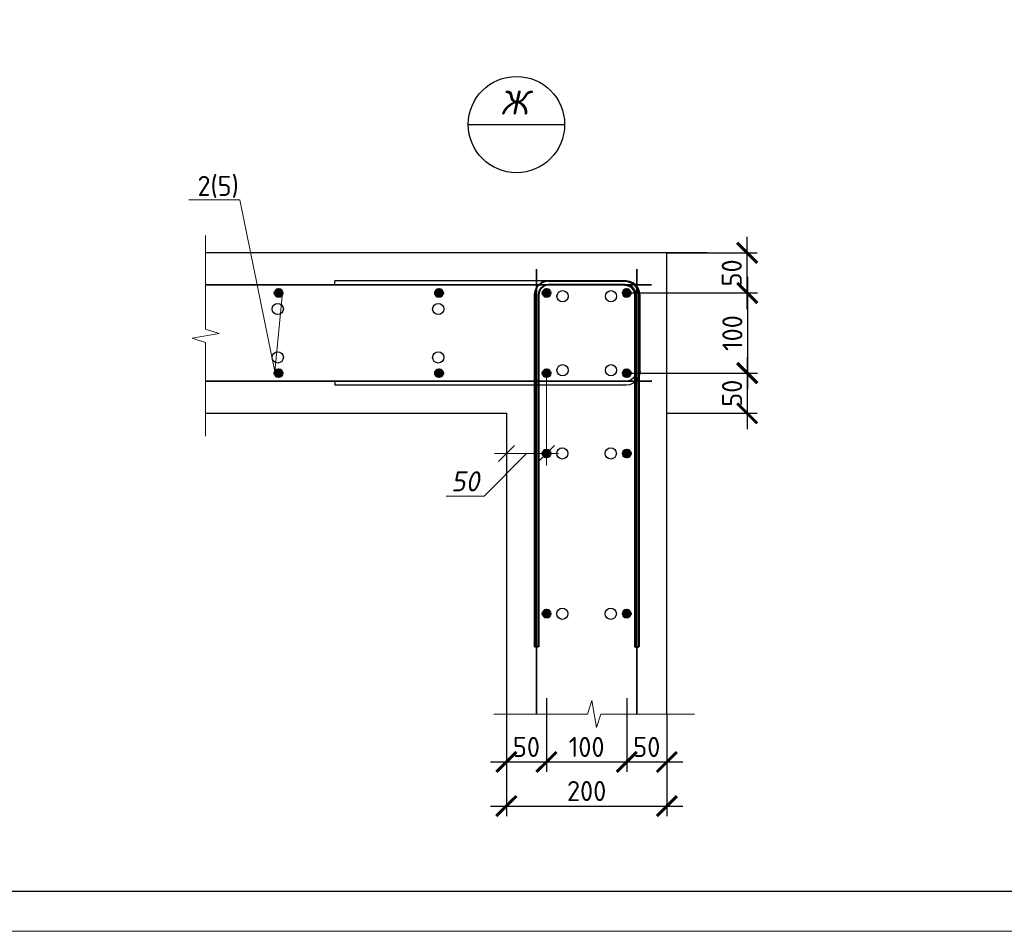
# Model space of a CAD drawing. Header units: millimetres. Extents: x 376598 to 1249954, y -318491 to -22134.
# Tile 34 of 256: x 469109 to 481380, y -168790 to -157424. Entities that reach past the tile are written whole.
import ezdxf
from ezdxf import colors
from ezdxf.entities.mleader import LeaderData, LeaderLine
from ezdxf.enums import TextEntityAlignment as Align
from ezdxf.math import Vec2, Vec3

# ---------------------------------------------------------------- set-up
doc = ezdxf.new("R2010")
doc.units = ezdxf.units.MM
doc.linetypes.add('ACAD_ISO02W100', pattern=[15, 12, -3])
for name, color, linetype, lineweight in [('0.35 ___', 243, 'Continuous', 35), ('0.4 ___', 121, 'Continuous', 40), ('Арм_хомуты', 133, 'Continuous', 18), ('Арматура', 152, 'Continuous', 40), ('Выноски', 20, 'Continuous', 20), ('подоснова', 151, 'Continuous', 5), ('РАЗМЕРЫ', 1, 'Continuous', 9), ('Текст', 7, 'Continuous', 25), ('ТОНКИЕ', 7, 'Continuous', 9)]:
    doc.layers.add(name, color=color, linetype=linetype, lineweight=lineweight)
doc.layers.add('пунктир', color=4, linetype='ACAD_ISO02W100')
doc.layers.add('ТОЛСТЫЕ_ОСНОВНЫЕ', color=6, linetype='Continuous')
doc.styles.add('GOST 2.304', font='CS_Gost2304.shx')
doc.styles.add('GOST-2.304_Type-B', font='GOST_Common.ttf')
doc.styles.add('ГОСТ 2.304', font='GOST_Common.ttf')
doc.styles.add('Украинский', font='isocpeur.ttf', dxfattribs={"oblique": 12})
doc.dimstyles.new('10', dxfattribs={"dimscale": 0, "dimtxt": 250, "dimasz": 200, "dimexe": 150, "dimexo": 0, "dimgap": 60, "dimtad": 1, "dimdec": 0, "dimlfac": 0.1, "dimrnd": 1, "dimzin": 0, "dimdsep": 46, "dimtxsty": 'ГОСТ 2.304', "dimblk": 'OBLIQUE', "dimcen": 0.09, "dimdle": 150, "dimadec": 0, "dimazin": 0, "dimtfac": 1, "dimtdec": 0, "dimtmove": 1, "dimatfit": 2, "dimfxl": 1, "dimtzin": 0, "dimlwd": 0, "dimlwe": 0, "dimarcsym": 0})
doc.dimstyles.new('СПДС', dxfattribs={"dimscale": 100, "dimtxt": 2.5, "dimasz": 2.5, "dimexe": 1.25, "dimexo": 0, "dimtad": 1, "dimdec": 0, "dimtxsty": 'GOST-2.304_Type-B', "dimblk": 'ARCHTICK', "dimcen": 2.5, "dimdle": 2, "dimadec": 0, "dimazin": 2, "dimtfac": 0.75, "dimtdec": 0, "dimtmove": 1, "dimatfit": 3, "dimfxl": 1, "dimtolj": 1, "dimarcsym": 1})

# ---------------------------------------------------------------- blocks, each defined once
blk = doc.blocks.new('*U58')
at = {"layer": 'ТОЛСТЫЕ_ОСНОВНЫЕ', "color": 6}
blk.add_lwpolyline([(20, 5), (1256, 5), (1256, 589), (20, 589)], close=True, dxfattribs=at)
at = {"layer": 'ТОНКИЕ'}
blk.add_lwpolyline([(0, 0), (1261, 0), (1261, 594), (0, 594)], close=True, dxfattribs=at)
blk = doc.blocks.new('_ArchTick')
at = {"color": 0, "linetype": 'ByBlock', "const_width": 0.15}
blk.add_lwpolyline([(-0.5, -0.5), (0.5, 0.5)], dxfattribs=at)
blk = doc.blocks.new('*D994')
at = {"layer": 'DEFPOINTS', "color": 0, "lineweight": 0, "transparency": 16777216}
for p in [(476675, -160831), (476725, -161831), (478179, -161831)]:
    blk.add_point(p, dxfattribs=at)
at = {"layer": 'РАЗМЕРЫ', "color": 0, "lineweight": -2, "transparency": 16777216}
for p, q in [((478179, -160631), (478179, -162031)), ((476675, -160831), (478304, -160831)), ((476725, -161831), (478304, -161831))]:
    blk.add_line(p, q, dxfattribs=at)
at = {"layer": 'РАЗМЕРЫ', "color": 0, "lineweight": -2, "transparency": 16777216, "xscale": 250, "yscale": 250, "zscale": 250}
for p, rotation in [((478179, -160831), 90), ((478179, -161831), 270)]:
    blk.add_blockref('_ArchTick', p, dxfattribs=dict(at, rotation=rotation))
at = {"layer": 'РАЗМЕРЫ', "color": 0, "lineweight": 0, "transparency": 16777216, "insert": (477992, -161331), "char_height": 250, "attachment_point": 5, "rotation": 90, "style": 'GOST-2.304_Type-B'}
blk.add_mtext('\\A1;100', dxfattribs=at)
blk = doc.blocks.new('*D995')
at = {"layer": 'DEFPOINTS', "color": 0, "lineweight": 0, "transparency": 16777216}
for p in [(477175, -160331), (478175, -160331), (476725, -160831)]:
    blk.add_point(p, dxfattribs=at)
at = {"layer": 'РАЗМЕРЫ', "color": 0, "lineweight": -2, "transparency": 16777216}
for p, q in [((478175, -161031), (478175, -160131)), ((477175, -160331), (478300, -160331)), ((476725, -160831), (478300, -160831))]:
    blk.add_line(p, q, dxfattribs=at)
at = {"layer": 'РАЗМЕРЫ', "color": 0, "lineweight": -2, "transparency": 16777216, "xscale": 250, "yscale": 250, "zscale": 250}
for p, rotation in [((478175, -160331), 90), ((478175, -160831), 270)]:
    blk.add_blockref('_ArchTick', p, dxfattribs=dict(at, rotation=rotation))
at = {"layer": 'РАЗМЕРЫ', "color": 0, "lineweight": 0, "transparency": 16777216, "insert": (477984, -160581), "char_height": 250, "attachment_point": 5, "rotation": 90, "style": 'GOST-2.304_Type-B'}
blk.add_mtext('\\A1;50', dxfattribs=at)
blk = doc.blocks.new('*D996')
at = {"layer": 'DEFPOINTS', "color": 0, "lineweight": 0, "transparency": 16777216}
for p in [(477225, -161831), (477175, -162331), (478175, -162331)]:
    blk.add_point(p, dxfattribs=at)
at = {"layer": 'РАЗМЕРЫ', "color": 0, "lineweight": -2, "transparency": 16777216}
for p, q in [((478175, -161631), (478175, -162531)), ((477225, -161831), (478300, -161831)), ((477175, -162331), (478300, -162331))]:
    blk.add_line(p, q, dxfattribs=at)
at = {"layer": 'РАЗМЕРЫ', "color": 0, "lineweight": -2, "transparency": 16777216, "xscale": 250, "yscale": 250, "zscale": 250}
for p, rotation in [((478175, -161831), 90), ((478175, -162331), 270)]:
    blk.add_blockref('_ArchTick', p, dxfattribs=dict(at, rotation=rotation))
at = {"layer": 'РАЗМЕРЫ', "color": 0, "lineweight": 0, "transparency": 16777216, "insert": (477988, -162081), "char_height": 250, "attachment_point": 5, "rotation": 90, "style": 'GOST-2.304_Type-B'}
blk.add_mtext('\\A1;50', dxfattribs=at)
blk = doc.blocks.new('*D997')
at = {"layer": 'DEFPOINTS', "color": 0, "lineweight": 0, "transparency": 16777216}
for p in [(475175, -166081), (477175, -166081), (477175, -167228)]:
    blk.add_point(p, dxfattribs=at)
at = {"layer": 'РАЗМЕРЫ', "color": 0, "lineweight": -2, "transparency": 16777216}
for p, q in [((475175, -166081), (475175, -167353)), ((477175, -166081), (477175, -167353)), ((474975, -167228), (477375, -167228))]:
    blk.add_line(p, q, dxfattribs=at)
at = {"layer": 'РАЗМЕРЫ', "color": 0, "lineweight": -2, "transparency": 16777216, "xscale": 250, "yscale": 250, "zscale": 250, "rotation": 180}
blk.add_blockref('_ArchTick', (475175, -167228), dxfattribs=at)
at = {"layer": 'РАЗМЕРЫ', "color": 0, "lineweight": -2, "transparency": 16777216, "xscale": 250, "yscale": 250, "zscale": 250}
blk.add_blockref('_ArchTick', (477175, -167228), dxfattribs=at)
at = {"layer": 'РАЗМЕРЫ', "color": 0, "lineweight": 0, "transparency": 16777216, "insert": (476175, -167041), "char_height": 250, "attachment_point": 5, "style": 'GOST-2.304_Type-B'}
blk.add_mtext('\\A1;200', dxfattribs=at)
blk = doc.blocks.new('*D998')
at = {"layer": 'DEFPOINTS', "color": 0, "lineweight": 0, "transparency": 16777216}
for p in [(476675, -165881), (477175, -166081), (477175, -166678)]:
    blk.add_point(p, dxfattribs=at)
at = {"layer": 'РАЗМЕРЫ', "color": 0, "lineweight": -2, "transparency": 16777216}
for p, q in [((476675, -165881), (476675, -166803)), ((477175, -166081), (477175, -166803)), ((476475, -166678), (477375, -166678))]:
    blk.add_line(p, q, dxfattribs=at)
at = {"layer": 'РАЗМЕРЫ', "color": 0, "lineweight": -2, "transparency": 16777216, "xscale": 250, "yscale": 250, "zscale": 250, "rotation": 180}
blk.add_blockref('_ArchTick', (476675, -166678), dxfattribs=at)
at = {"layer": 'РАЗМЕРЫ', "color": 0, "lineweight": -2, "transparency": 16777216, "xscale": 250, "yscale": 250, "zscale": 250}
blk.add_blockref('_ArchTick', (477175, -166678), dxfattribs=at)
at = {"layer": 'РАЗМЕРЫ', "color": 0, "lineweight": 0, "transparency": 16777216, "insert": (476925, -166491), "char_height": 250, "attachment_point": 5, "style": 'GOST-2.304_Type-B'}
blk.add_mtext('\\A1;\\A1;50', dxfattribs=at)
blk = doc.blocks.new('*D999')
at = {"layer": 'DEFPOINTS', "color": 0, "lineweight": 0, "transparency": 16777216}
for p in [(475675, -165881), (475175, -166081), (475675, -166678)]:
    blk.add_point(p, dxfattribs=at)
at = {"layer": 'РАЗМЕРЫ', "color": 0, "lineweight": -2, "transparency": 16777216}
for p, q in [((475675, -165881), (475675, -166803)), ((475175, -166081), (475175, -166803)), ((474975, -166678), (475875, -166678))]:
    blk.add_line(p, q, dxfattribs=at)
at = {"layer": 'РАЗМЕРЫ', "color": 0, "lineweight": -2, "transparency": 16777216, "xscale": 250, "yscale": 250, "zscale": 250, "rotation": 180}
blk.add_blockref('_ArchTick', (475175, -166678), dxfattribs=at)
at = {"layer": 'РАЗМЕРЫ', "color": 0, "lineweight": -2, "transparency": 16777216, "xscale": 250, "yscale": 250, "zscale": 250}
blk.add_blockref('_ArchTick', (475675, -166678), dxfattribs=at)
at = {"layer": 'РАЗМЕРЫ', "color": 0, "lineweight": 0, "transparency": 16777216, "insert": (475425, -166491), "char_height": 250, "attachment_point": 5, "style": 'GOST-2.304_Type-B'}
blk.add_mtext('\\A1;\\A1;50', dxfattribs=at)
blk = doc.blocks.new('*D1000')
at = {"layer": 'DEFPOINTS', "color": 0, "lineweight": 0, "transparency": 16777216}
for p in [(475675, -165881), (476675, -165989), (476675, -166678)]:
    blk.add_point(p, dxfattribs=at)
at = {"layer": 'РАЗМЕРЫ', "color": 0, "lineweight": -2, "transparency": 16777216}
for p, q in [((475675, -165881), (475675, -166803)), ((476675, -165989), (476675, -166803)), ((475475, -166678), (476875, -166678))]:
    blk.add_line(p, q, dxfattribs=at)
at = {"layer": 'РАЗМЕРЫ', "color": 0, "lineweight": -2, "transparency": 16777216, "xscale": 250, "yscale": 250, "zscale": 250, "rotation": 180}
blk.add_blockref('_ArchTick', (475675, -166678), dxfattribs=at)
at = {"layer": 'РАЗМЕРЫ', "color": 0, "lineweight": -2, "transparency": 16777216, "xscale": 250, "yscale": 250, "zscale": 250}
blk.add_blockref('_ArchTick', (476675, -166678), dxfattribs=at)
at = {"layer": 'РАЗМЕРЫ', "color": 0, "lineweight": 0, "transparency": 16777216, "insert": (476175, -166491), "char_height": 250, "attachment_point": 5, "style": 'GOST-2.304_Type-B'}
blk.add_mtext('\\A1;100', dxfattribs=at)
blk = doc.blocks.new('_Oblique')
at = {"layer": 'пунктир', "color": 0, "lineweight": -2}
blk.add_line((-0.5, -0.5), (0.5, 0.5), dxfattribs=at)
blk = doc.blocks.new('*D1001')
at = {"layer": 'DEFPOINTS', "color": 0, "lineweight": 0, "transparency": 16777216}
for p in [(475675, -161881), (475175, -162831), (475175, -162831)]:
    blk.add_point(p, dxfattribs=at)
at = {"layer": 'РАЗМЕРЫ', "color": 0, "lineweight": 0, "transparency": 16777216}
for p, q in [((475675, -161881), (475675, -162981)), ((475175, -162831), (475175, -162681)), ((475425, -162831), (474898, -163364)), ((475825, -162831), (475025, -162831)), ((474898, -163364), (474425, -163364))]:
    blk.add_line(p, q, dxfattribs=at)
at = {"layer": 'РАЗМЕРЫ', "color": 0, "lineweight": 0, "transparency": 16777216, "xscale": 200, "yscale": 200, "zscale": 200, "rotation": 180}
blk.add_blockref('_Oblique', (475175, -162831), dxfattribs=at)
at = {"layer": 'РАЗМЕРЫ', "color": 0, "lineweight": 0, "transparency": 16777216, "xscale": 200, "yscale": 200, "zscale": 200}
blk.add_blockref('_Oblique', (475675, -162831), dxfattribs=at)
at = {"layer": 'РАЗМЕРЫ', "color": 0, "lineweight": 0, "transparency": 16777216, "insert": (474661, -163179), "char_height": 250, "attachment_point": 5, "style": 'Украинский', "bg_fill": 3, "box_fill_scale": 1.1, "bg_fill_color": 256, "bg_fill_true_color": 13158600, "bg_fill_transparency": 0}
blk.add_mtext('50', dxfattribs=at)
blk = doc.blocks.new('*U21')
at = {"color": 0, "linetype": 'ByBlock', "lineweight": -2}
for p, q in [((-130, 25), (-130, 750.6)), ((-120, 750.6), (-130, 750.6)), ((-120, 25), (-120, 750.6)), ((120, 25), (120, 750.6)), ((120, 750.6), (130, 750.6)), ((130, 25), (130, 750.6)), ((-128.8, 15.9), (-130, 25)), ((-119.1, 18.5), (-120, 25)), ((119.1, 18.5), (120, 25)), ((128.8, 15.9), (130, 25)), ((-125.3, 7.5), (-128.8, 15.9)), ((-119.7, 0.3), (-125.3, 7.5)), ((-112.5, -5.3), (-119.7, 0.3)), ((-116.7, 12.5), (-119.1, 18.5)), ((-112.7, 7.3), (-116.7, 12.5)), ((-107.5, 3.3), (-112.7, 7.3)), ((-101.5, 0.9), (-107.5, 3.3)), ((-95, 0), (-101.5, 0.9)), ((-95, 0), (95, 0)), ((95, 0), (101.5, 0.9)), ((101.5, 0.9), (107.5, 3.3)), ((107.5, 3.3), (112.7, 7.3)), ((112.5, -5.3), (119.7, 0.3)), ((112.7, 7.3), (116.7, 12.5)), ((116.7, 12.5), (119.1, 18.5)), ((119.7, 0.3), (125.3, 7.5)), ((125.3, 7.5), (128.8, 15.9)), ((-104.1, -8.8), (-112.5, -5.3)), ((-95, -10), (-104.1, -8.8)), ((95, -10), (-95, -10)), ((95, -10), (104.1, -8.8)), ((104.1, -8.8), (112.5, -5.3))]:
    blk.add_line(p, q, dxfattribs=at)
at = {"style": 'GOST 2.304', "oblique": 15, "flags": 9}
for tag, p in [('ПОЗИЦИЯ', (853.3, -185)), ('ДИАМЕТР', (853.6, -189.3)), ('КЛАСС', (853.9, -193.8)), ('ДЛИНА', (854.3, -198.5)), ('МАССА', (854.6, -203.9))]:
    blk.add_attdef(tag, p, '', height=2.5, dxfattribs=at)
blk = doc.blocks.new('*U22')
at = {"color": 0, "linetype": 'ByBlock', "lineweight": -2}
for p, q in [((-130, 25), (-130, 902.2)), ((-120, 902.2), (-130, 902.2)), ((-120, 25), (-120, 902.2)), ((120, 25), (120, 902.2)), ((120, 902.2), (130, 902.2)), ((130, 25), (130, 902.2)), ((-128.8, 15.9), (-130, 25)), ((-119.1, 18.5), (-120, 25)), ((119.1, 18.5), (120, 25)), ((128.8, 15.9), (130, 25)), ((-125.3, 7.5), (-128.8, 15.9)), ((-119.7, 0.3), (-125.3, 7.5)), ((-112.5, -5.3), (-119.7, 0.3)), ((-116.7, 12.5), (-119.1, 18.5)), ((-112.7, 7.3), (-116.7, 12.5)), ((-107.5, 3.3), (-112.7, 7.3)), ((-101.5, 0.9), (-107.5, 3.3)), ((-95, 0), (-101.5, 0.9)), ((-95, 0), (95, 0)), ((95, 0), (101.5, 0.9)), ((101.5, 0.9), (107.5, 3.3)), ((107.5, 3.3), (112.7, 7.3)), ((112.5, -5.3), (119.7, 0.3)), ((112.7, 7.3), (116.7, 12.5)), ((116.7, 12.5), (119.1, 18.5)), ((119.7, 0.3), (125.3, 7.5)), ((125.3, 7.5), (128.8, 15.9)), ((-104.1, -8.8), (-112.5, -5.3)), ((-95, -10), (-104.1, -8.8)), ((95, -10), (-95, -10)), ((95, -10), (104.1, -8.8)), ((104.1, -8.8), (112.5, -5.3))]:
    blk.add_line(p, q, dxfattribs=at)
at = {"style": 'GOST 2.304', "oblique": 15, "flags": 9}
for tag, p in [('ПОЗИЦИЯ', (853.3, -185)), ('ДИАМЕТР', (853.6, -189.3)), ('КЛАСС', (853.9, -193.8)), ('ДЛИНА', (854.3, -198.5)), ('МАССА', (854.6, -203.9))]:
    blk.add_attdef(tag, p, '', height=2.5, dxfattribs=at)
blk = doc.blocks.new('_None')

msp = doc.modelspace()

# ---------------------------------------------------------------- hatches: boundary and pattern name
at = {"layer": 'Арматура'}
h = msp.add_hatch(color=256, dxfattribs=at)
edge = h.paths.add_edge_path()
edge.add_arc((472335.3, -160831.1), 50, 0, 360)
h = msp.add_hatch(color=256, dxfattribs=at)
edge = h.paths.add_edge_path()
edge.add_arc((474335.3, -160831.1), 50, 0, 360)
h = msp.add_hatch(color=256, dxfattribs=at)
edge = h.paths.add_edge_path()
edge.add_arc((475675.5, -160831.1), 50, 0, 360)
h = msp.add_hatch(color=256, dxfattribs=at)
edge = h.paths.add_edge_path()
edge.add_arc((476675.5, -160831.1), 50, 0, 360)
h = msp.add_hatch(color=256, dxfattribs=at)
edge = h.paths.add_edge_path()
edge.add_arc((472335.3, -161831.2), 50, 0, 360)
h = msp.add_hatch(color=256, dxfattribs=at)
edge = h.paths.add_edge_path()
edge.add_arc((474335.3, -161831.2), 50, 0, 360)
h = msp.add_hatch(color=256, dxfattribs=at)
edge = h.paths.add_edge_path()
edge.add_arc((475675.5, -161831.2), 50, 0, 360)
h = msp.add_hatch(color=256, dxfattribs=at)
edge = h.paths.add_edge_path()
edge.add_arc((476675.5, -161831.2), 50, 0, 360)
h = msp.add_hatch(color=256, dxfattribs=at)
edge = h.paths.add_edge_path()
edge.add_arc((476675.5, -162832.4), 50, 0, 360)
h = msp.add_hatch(color=256, dxfattribs=at)
edge = h.paths.add_edge_path()
edge.add_arc((475675.4, -164829.2), 50, 0, 360)
h = msp.add_hatch(color=256, dxfattribs=at)
edge = h.paths.add_edge_path()
edge.add_arc((476675.5, -164829.2), 50, 0, 360)

# ---------------------------------------------------------------- linework, layer by layer
at = {"layer": '0.35 ___', "ltscale": 100}
for p, q in [((476800.2, -160533.3), (476800.2, -166081.1)), ((471425.5, -160731.1), (476983.1, -160731.1))]:
    msp.add_line(p, q, dxfattribs=at)
at = {"layer": '0.4 ___', "lineweight": 25, "ltscale": 0.1}
for p, q in [((477675.5, -160331.1), (471425.5, -160331.1)), ((477175.5, -166081.1), (477175.5, -160331.1)), ((471425.5, -162331.1), (475175.5, -162331.1)), ((475175.5, -162331.1), (475175.5, -166081.1))]:
    msp.add_line(p, q, dxfattribs=at)
at = {"layer": 'Арматура'}
for centre in [(472335.3, -160831.1), (474335.3, -160831.1), (475675.5, -160831.1), (476675.5, -160831.1), (472335.3, -161831.2), (474335.3, -161831.2), (475675.5, -161831.2), (476675.5, -161831.2), (476675.5, -162832.4), (475675.4, -164829.2), (476675.5, -164829.2)]:
    msp.add_circle(centre, 50, dxfattribs=at)
at = {"layer": 'Выноски', "lineweight": 30}
msp.add_line((474700.5, -158731.1), (475900.5, -158731.1), dxfattribs=at)
msp.add_circle((475300.5, -158731.1), 600, dxfattribs=at)
at = {"layer": 'РАЗМЕРЫ'}
for points in [[(471425.5, -160114.9), (471425.5, -161280.6), (471594.2, -161336.8), (471256.7, -161393.1), (471425.5, -161449.3), (471425.5, -162614.9)], [(475018.8, -166081.1), (476184.4, -166081.1), (476240.7, -165912.4), (476296.9, -166249.9), (476353.2, -166081.1), (477518.8, -166081.1)]]:
    msp.add_lwpolyline(points, dxfattribs=at)
at = {"layer": 'РАЗМЕРЫ', "color": 8, "linetype": 'Continuous', "lineweight": 30}
for centre in [(475875.5, -160871.1), (476478.9, -160871.1), (472325.4, -161031.1), (474325.4, -161031.1), (472325.4, -161634.6), (474325.4, -161634.6), (476478.9, -161794.6), (476475.5, -162831.1, 0), (475872, -164831.1, 0), (476475.5, -164831.1, 0)]:
    msp.add_circle(centre, 70, dxfattribs=at)

# ---------------------------------------------------------------- block references
at = {"xscale": 100, "yscale": 100, "zscale": 100}
msp.add_blockref('*U58', (439112.8, -168789.7, 3100), dxfattribs=at)

# ---------------------------------------------------------------- texts
at = {"layer": 'Текст', "style": 'Украинский', "oblique": 12}
msp.add_text('Ж', height=300, dxfattribs=at).set_placement((475275.5, -158456.1), align=Align.MIDDLE)

# ---------------------------------------------------------------- dimensions: what is measured, and where the dimension line sits
at = {"layer": 'РАЗМЕРЫ', "lineweight": 0}
for base, p1, p2, angle, picture, middle in [((478175.5, -160331.1), (476725.5, -160831.1), (477175.5, -160331.1), 90, '*D995', (478171.7, -160581.1)), ((478175.5, -162331.2), (477225.5, -161831.2), (477175.5, -162331.2), 270, '*D996', (478175.5, -162081.2))]:
    dim = msp.add_linear_dim(base=base, p1=p1, p2=p2, angle=angle, dimstyle='СПДС', override={"dimlfac": 0.1, "dimtofl": 0}, dxfattribs=at)
    dim.commit()
    dim.dimension.update_dxf_attribs({"geometry": picture, "text_midpoint": middle, "dimtype": 160})
dim = msp.add_linear_dim(base=(478179.2, -161831.2), p1=(476675.5, -160831.1), p2=(476725.5, -161831.2), angle=90, dimstyle='СПДС', override={"dimlfac": 0.1, "dimtofl": 0}, dxfattribs=at)
dim.commit()
dim.dimension.update_dxf_attribs({"geometry": '*D994', "text_midpoint": (477991.7, -161331.1)})
for base, p1, p2, picture, middle in [((475675.5, -166678), (475175.5, -166081.1), (475675.5, -165881.1), '*D999', (475425.5, -166678)), ((477175.5, -166678), (476675.5, -165881.1), (477175.5, -166081.1), '*D998', (476925.5, -166678))]:
    dim = msp.add_linear_dim(base=base, p1=p1, p2=p2, text='\\A1;50', dimstyle='СПДС', override={"dimlfac": 0.1, "dimtofl": 0}, dxfattribs=at)
    dim.commit()
    dim.dimension.update_dxf_attribs({"geometry": picture, "text_midpoint": middle, "dimtype": 160})
for base, p1, p2, picture, middle in [((476675.5, -166678), (475675.5, -165881.1), (476675.5, -165988.5), '*D1000', (476175.5, -166490.5)), ((477175.5, -167228), (475175.5, -166081.1), (477175.5, -166081.1), '*D997', (476175.5, -167040.5))]:
    dim = msp.add_linear_dim(base=base, p1=p1, p2=p2, dimstyle='СПДС', override={"dimlfac": 0.1, "dimtofl": 0}, dxfattribs=at)
    dim.commit()
    dim.dimension.update_dxf_attribs({"geometry": picture, "text_midpoint": middle})

# ---------------------------------------------------------------- leaders
at = {"layer": 'подоснова', "color": 4, "ltscale": 0.3}
ml = msp.add_multileader_mtext('Standard', dxfattribs=at)
ml.set_content('2(5)', color=4, style='GOST-2.304_Type-B')
ml.set_leader_properties(color=256, linetype='ByLayer', lineweight=15)
ml.set_arrow_properties(name='NONE')
ml.build(insert=Vec2(0, 0))
ml.multileader.update_dxf_attribs({"text_left_attachment_type": 6, "text_right_attachment_type": 6, "dogleg_length": 0.1, "arrow_head_size": 18})
ctx = ml.context
ctx.base_point, ctx.char_height, ctx.arrow_head_size, ctx.landing_gap_size, ctx.plane_origin = Vec3(471312.1, -159671.2), 250, 18, 20, Vec3(464875, -159609.2)
ctx.left_attachment, ctx.right_attachment, ctx.text_align_type = 6, 6, 1
notes = []
notes.append((ctx, [(0, (1, 1, 0), (471852.2, -159671.2), (-1, 0), 0.1, [(3, [(472385.3, -160831.1), (472290.7, -161808.5), (472290.7, -161808.5), (472290.7, -161808.5), (472290.7, -161808.5)], 0, [])])]))
ctx.mtext.insert, ctx.mtext.alignment, ctx.mtext.flow_direction = Vec3(471582.1, -159371.2), 2, 5
for ctx, leaders in notes:
    for number, flags, end, landing, length, lines in leaders:
        leader = LeaderData()
        leader.index, (leader.has_last_leader_line, leader.has_dogleg_vector, leader.attachment_direction) = number, flags
        leader.last_leader_point, leader.dogleg_vector, leader.dogleg_length = Vec3(end), Vec3(landing), length
        for number, points, colour, breaks in lines:
            line = LeaderLine()
            line.index, line.vertices, line.color, line.breaks = number, Vec3.list(points), colors.encode_raw_color(colour), breaks
            leader.lines.append(line)
        ctx.leaders.append(leader)

# ---------------------------------------------------------------- next in the draw order: dimensions: what is measured, and where the dimension line sits
at = {"layer": 'РАЗМЕРЫ', "lineweight": 0}
dim = msp.add_linear_dim(base=(475175.5, -162831.2), p1=(475675.5, -161881.2), p2=(475175.5, -162831.2), dimstyle='10', override={"dimscale": 1, "dimtxsty": 'Украинский', "dimtfill": 1}, dxfattribs=at)
dim.commit()
dim.dimension.update_dxf_attribs({"geometry": '*D1001', "text_midpoint": (474837.9, -163364.4), "dimtype": 160})

# ---------------------------------------------------------------- next in the draw order: hatches: boundary and pattern name
at = {"layer": 'Арматура'}
h = msp.add_hatch(color=256, dxfattribs=at)
edge = h.paths.add_edge_path()
edge.add_arc((475675.4, -162832.4), 50, 0, 360)

# ---------------------------------------------------------------- next in the draw order: linework, layer by layer
at = {"layer": '0.35 ___', "ltscale": 100}
for p, q in [((475549.7, -160533.3), (475549.7, -166081.1)), ((471425.5, -161931.1), (476989.5, -161931.1))]:
    msp.add_line(p, q, dxfattribs=at)
at = {"layer": 'Арматура'}
msp.add_circle((475675.4, -162832.4), 50, dxfattribs=at)
at = {"layer": 'РАЗМЕРЫ', "color": 8, "linetype": 'Continuous', "lineweight": 30}
for centre in [(475875.5, -161794.6), (475872, -162831.1, 0)]:
    msp.add_circle(centre, 70, dxfattribs=at)

# ---------------------------------------------------------------- next in the draw order: block references
at = {"layer": '0.4 ___', "lineweight": 25, "ltscale": 0.1, "xscale": -5, "yscale": 5, "zscale": 5, "rotation": 90}
msp.add_blockref('*U21', (476791.2, -161331.1), dxfattribs=at)
at = {"layer": 'Арм_хомуты', "lineweight": 40, "xscale": 5, "yscale": 5, "zscale": 5, "rotation": 180}
msp.add_blockref('*U22', (476175.5, -160731.1), dxfattribs=at)

doc.saveas('drawing.dxf')
